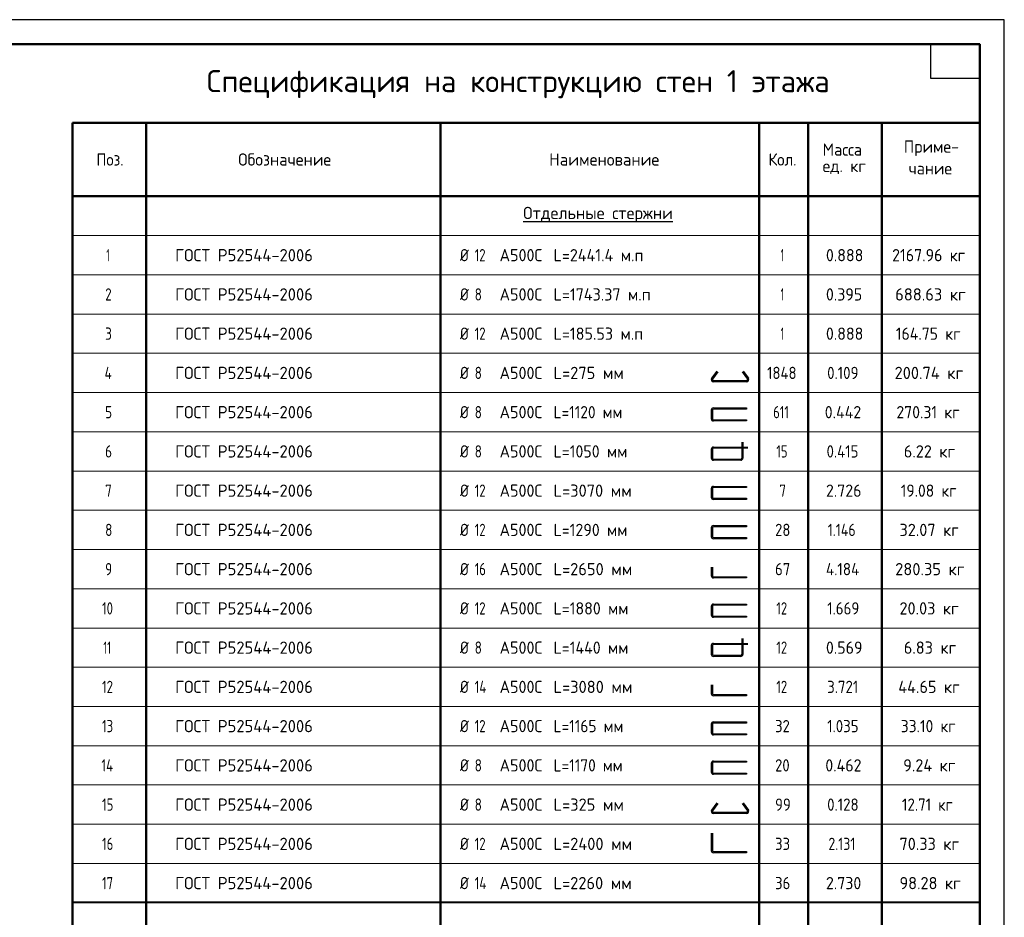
# Model space of a CAD drawing. Header units: millimetres. Extents: x 0 to 50400, y 0 to 35640.
# Tile 8 of 8: x 26304 to 50400, y 13684 to 35640. Entities that reach past the tile are written whole.
import ezdxf

# ---------------------------------------------------------------- set-up
doc = ezdxf.new("R2010")
doc.units = ezdxf.units.MM
doc.layers.add('Standard', color=7, linetype='Continuous', lineweight=25)
doc.styles.add('ISOCPEUR', font='txt')

msp = doc.modelspace()

# ---------------------------------------------------------------- linework, layer by layer
at = {"layer": 'Standard', "color": 7, "linetype": 'Continuous', "lineweight": 50, "transparency": 33554687}
for p, q in [((49800, 33120), (27600, 33120)), ((27600, 33120), (27600, 31320)), ((29400, 33120), (29400, 31320)), ((36600, 33120), (36600, 31320)), ((44400, 33120), (44400, 31320)), ((45600, 33120), (45600, 31320)), ((47400, 33120), (47400, 31320)), ((49800, 33120), (49800, 31320)), ((49800, 32520), (49800, 27840)), ((49800, 31320), (27600, 31320)), ((27600, 31320), (27600, 11172)), ((29400, 31320), (29400, 11172)), ((36600, 31320), (36600, 11172)), ((44400, 31320), (44400, 11172)), ((45600, 31320), (45600, 11172)), ((47400, 31320), (47400, 11172)), ((49800, 31320), (49800, 11172))]:
    msp.add_line(p, q, dxfattribs=at)
at = {"layer": 'Standard', "color": 7, "linetype": 'Continuous', "lineweight": 35, "transparency": 33554687}
for p, q in [((49800, 33120), (49800, 24600)), ((49800, 32640), (49800, 24120))]:
    msp.add_line(p, q, dxfattribs=at)
at = {"layer": 'Standard', "color": 7, "linetype": 'Continuous', "lineweight": 18, "transparency": 33554687}
for p, q in [((27600, 30360), (27600, 29400)), ((49800, 30360), (27600, 30360)), ((29400, 30360), (29400, 29400)), ((36600, 30360), (36600, 29400)), ((44400, 30360), (44400, 29400)), ((45600, 30360), (45600, 29400)), ((47400, 30360), (47400, 29400)), ((49800, 30360), (49800, 29400)), ((49800, 29400), (27600, 29400)), ((27600, 29400), (27600, 28440)), ((29400, 29400), (29400, 28440)), ((36600, 29400), (36600, 28440)), ((44400, 29400), (44400, 28440)), ((45600, 29400), (45600, 28440)), ((47400, 29400), (47400, 28440)), ((49800, 29400), (49800, 28440)), ((49800, 28440), (27600, 28440)), ((27600, 28440), (27600, 27480)), ((29400, 28440), (29400, 27480)), ((36600, 28440), (36600, 27480)), ((44400, 28440), (44400, 27480)), ((45600, 28440), (45600, 27480)), ((47400, 28440), (47400, 27480)), ((49800, 28440), (49800, 27480)), ((49800, 27480), (27600, 27480)), ((27600, 27480), (27600, 26520)), ((29400, 27480), (29400, 26520)), ((36600, 27480), (36600, 26520)), ((44400, 27480), (44400, 26520)), ((45600, 27480), (45600, 26520)), ((47400, 27480), (47400, 26520)), ((49800, 27480), (49800, 26520)), ((49800, 26520), (27600, 26520)), ((27600, 26520), (27600, 25560)), ((29400, 26520), (29400, 25560)), ((36600, 26520), (36600, 25560)), ((44400, 26520), (44400, 25560)), ((45600, 26520), (45600, 25560)), ((47400, 26520), (47400, 25560)), ((49800, 26520), (49800, 25560)), ((49800, 25560), (27600, 25560)), ((27600, 25560), (27600, 24600)), ((29400, 25560), (29400, 24600)), ((36600, 25560), (36600, 24600)), ((44400, 25560), (44400, 24600)), ((45600, 25560), (45600, 24600)), ((47400, 25560), (47400, 24600)), ((49800, 25560), (49800, 24600)), ((49800, 24600), (27600, 24600)), ((27600, 24600), (27600, 23640)), ((29400, 24600), (29400, 23640)), ((36600, 24600), (36600, 23640)), ((44400, 24600), (44400, 23640)), ((45600, 24600), (45600, 23640)), ((47400, 24600), (47400, 23640)), ((49800, 24600), (49800, 23640)), ((49800, 23640), (27600, 23640)), ((27600, 23640), (27600, 22680)), ((29400, 23640), (29400, 22680)), ((36600, 23640), (36600, 22680)), ((44400, 23640), (44400, 22680)), ((45600, 23640), (45600, 22680)), ((47400, 23640), (47400, 22680)), ((49800, 23640), (49800, 22680)), ((49800, 22680), (27600, 22680)), ((27600, 22680), (27600, 21720)), ((29400, 22680), (29400, 21720)), ((36600, 22680), (36600, 21720)), ((44400, 22680), (44400, 21720)), ((45600, 22680), (45600, 21720)), ((47400, 22680), (47400, 21720)), ((49800, 22680), (49800, 21720)), ((49800, 21720), (27600, 21720)), ((27600, 21720), (27600, 20760)), ((29400, 21720), (29400, 20760)), ((36600, 21720), (36600, 20760)), ((44400, 21720), (44400, 20760)), ((45600, 21720), (45600, 20760)), ((47400, 21720), (47400, 20760)), ((49800, 21720), (49800, 20760)), ((49800, 20760), (27600, 20760)), ((27600, 20760), (27600, 19800)), ((29400, 20760), (29400, 19800)), ((36600, 20760), (36600, 19800)), ((44400, 20760), (44400, 19800)), ((45600, 20760), (45600, 19800)), ((47400, 20760), (47400, 19800)), ((49800, 20760), (49800, 19800)), ((49800, 19800), (27600, 19800)), ((27600, 19800), (27600, 18840)), ((29400, 19800), (29400, 18840)), ((36600, 19800), (36600, 18840)), ((44400, 19800), (44400, 18840)), ((45600, 19800), (45600, 18840)), ((47400, 19800), (47400, 18840)), ((49800, 19800), (49800, 18840)), ((49800, 18840), (27600, 18840)), ((27600, 18840), (27600, 17880)), ((29400, 18840), (29400, 17880)), ((36600, 18840), (36600, 17880)), ((44400, 18840), (44400, 17880)), ((45600, 18840), (45600, 17880)), ((47400, 18840), (47400, 17880)), ((49800, 18840), (49800, 17880)), ((49800, 17880), (27600, 17880)), ((27600, 17880), (27600, 16920)), ((29400, 17880), (29400, 16920)), ((36600, 17880), (36600, 16920)), ((44400, 17880), (44400, 16920)), ((45600, 17880), (45600, 16920)), ((47400, 17880), (47400, 16920)), ((49800, 17880), (49800, 16920)), ((49800, 16920), (27600, 16920)), ((27600, 16920), (27600, 15960)), ((29400, 16920), (29400, 15960)), ((36600, 16920), (36600, 15960)), ((44400, 16920), (44400, 15960)), ((45600, 16920), (45600, 15960)), ((47400, 16920), (47400, 15960)), ((49800, 16920), (49800, 15960)), ((49800, 15960), (27600, 15960)), ((27600, 15960), (27600, 15000)), ((29400, 15960), (29400, 15000)), ((36600, 15960), (36600, 15000)), ((44400, 15960), (44400, 15000)), ((45600, 15960), (45600, 15000)), ((47400, 15960), (47400, 15000)), ((49800, 15960), (49800, 15000)), ((49800, 15000), (27600, 15000)), ((27600, 15000), (27600, 14040)), ((29400, 15000), (29400, 14040)), ((36600, 15000), (36600, 14040)), ((44400, 15000), (44400, 14040)), ((45600, 15000), (45600, 14040)), ((47400, 15000), (47400, 14040)), ((49800, 15000), (49800, 14040)), ((27600, 14040), (49800, 14040)), ((49800, 14040), (27600, 14040))]:
    msp.add_line(p, q, dxfattribs=at)
at = {"layer": 'Standard', "color": 7, "linetype": 'Continuous', "lineweight": -3, "transparency": 33554687}
for p, q in [((43366, 27041), (43237, 26868)), ((43389, 27024), (43260, 26851)), ((43984, 27024), (44113, 26851)), ((44007, 27041), (44136, 26868)), ((43280, 26813), (44093, 26813)), ((44093, 26784), (43280, 26784)), ((43227, 26092), (43227, 25876)), ((43256, 26092), (43256, 25876)), ((43975, 25306), (43975, 24916)), ((44003, 25306), (44003, 24916)), ((43227, 25132), (43227, 24916)), ((43256, 25132), (43256, 24916)), ((43280, 25185), (44125, 25185)), ((44125, 25156), (43280, 25156)), ((43280, 24893), (43951, 24893)), ((43951, 24864), (43280, 24864)), ((43227, 24172), (43227, 23956)), ((43256, 24172), (43256, 23956)), ((43227, 23212), (43227, 22996)), ((43256, 23212), (43256, 22996)), ((43227, 22252), (43227, 22036)), ((43256, 22252), (43256, 22036)), ((43227, 21292), (43227, 21076)), ((43256, 21292), (43256, 21076)), ((43975, 20506), (43975, 20116)), ((44003, 20506), (44003, 20116)), ((43227, 20332), (43227, 20116)), ((43256, 20332), (43256, 20116)), ((43280, 20385), (44125, 20385)), ((44125, 20356), (43280, 20356)), ((43280, 20093), (43951, 20093)), ((43951, 20064), (43280, 20064)), ((43227, 19372), (43227, 19156)), ((43256, 19372), (43256, 19156)), ((43227, 18412), (43227, 18196)), ((43256, 18412), (43256, 18196)), ((43227, 17452), (43227, 17236)), ((43256, 17452), (43256, 17236)), ((43366, 16481), (43237, 16308)), ((43389, 16464), (43260, 16291)), ((43984, 16464), (44113, 16291)), ((44007, 16481), (44136, 16308)), ((43280, 16253), (44093, 16253)), ((44093, 16224), (43280, 16224)), ((43227, 15739), (43227, 15316)), ((43256, 15739), (43256, 15316)), ((49800, 14052), (27600, 14052))]:
    msp.add_line(p, q, dxfattribs=at)
at = {"layer": 'Standard', "color": 7, "linetype": 'Continuous', "lineweight": 13, "transparency": 33554687}
msp.add_line((44400, 15960), (44400, 15000), dxfattribs=at)
at = {"layer": 'Standard', "color": 7, "linetype": 'Continuous', "lineweight": 25, "transparency": 33554687}
for points in [[(0, 0), (50400, 0), (50400, 35640), (0, 35640), (0, 0)], [(49800, 35040), (49800, 34200), (48600, 34200), (48600, 35040), (49800, 35040)]]:
    msp.add_lwpolyline(points, close=True, dxfattribs=at)
at = {"layer": 'Standard', "color": 7, "linetype": 'Continuous', "lineweight": 13, "transparency": 33554687}
msp.add_lwpolyline([(50400, 35640), (0, 35640), (0, 0), (50400, 0), (50400, 35640)], dxfattribs=at)
at = {"layer": 'Standard', "color": 7, "linetype": 'Continuous', "lineweight": 50, "transparency": 33554687}
msp.add_lwpolyline([(2400, 35040), (49800, 35040), (49800, 600), (2400, 600), (2400, 35040)], close=True, dxfattribs=at)
at = {"layer": 'Standard', "color": 7, "linetype": 'Continuous', "lineweight": -3, "transparency": 33554687}
for points in [[(43280, 26145), (44089, 26145), (44089, 26116), (43280, 26116)], [(43280, 25853), (44093, 25853), (44093, 25824), (43280, 25824)], [(43280, 24225), (44089, 24225), (44089, 24196), (43280, 24196)], [(43280, 23933), (44093, 23933), (44093, 23904), (43280, 23904)], [(43280, 23265), (44089, 23265), (44089, 23236), (43280, 23236)], [(43280, 22973), (44093, 22973), (44093, 22944), (43280, 22944)], [(43280, 22013), (44093, 22013), (44093, 21984), (43280, 21984)], [(43280, 21345), (44089, 21345), (44089, 21316), (43280, 21316)], [(43280, 21053), (44093, 21053), (44093, 21024), (43280, 21024)], [(43280, 19133), (44093, 19133), (44093, 19104), (43280, 19104)], [(43280, 18465), (44089, 18465), (44089, 18436), (43280, 18436)], [(43280, 18173), (44093, 18173), (44093, 18144), (43280, 18144)], [(43280, 17505), (44089, 17505), (44089, 17476), (43280, 17476)], [(43280, 17213), (44093, 17213), (44093, 17184), (43280, 17184)], [(43280, 15293), (44093, 15293), (44093, 15264), (43280, 15264)]]:
    msp.add_lwpolyline(points, dxfattribs=at)
for centre, radius, start, end in [((43280, 26837), 52.8, 139.0333, 270), ((43280, 26837), 24, 143.9304, 270), ((44093, 26837), 52.8, 270, 40.9667), ((44093, 26837), 24, 270, 36.0696), ((43280, 26092), 52.8, 90, 180), ((43280, 26092), 24, 90, 180), ((43280, 25877), 52.8, 180, 270), ((43280, 25877), 24, 180, 270), ((43280, 25132), 52.8, 90, 180), ((43280, 25132), 24, 90, 180), ((43280, 24917), 52.8, 180, 270), ((43280, 24917), 24, 180, 270), ((43951, 24917), 24, 270, 0), ((43951, 24917), 52.8, 270, 0), ((43280, 24172), 52.8, 90, 180), ((43280, 24172), 24, 90, 180), ((43280, 23957), 52.8, 180, 270), ((43280, 23957), 24, 180, 270), ((43280, 23212), 52.8, 90, 180), ((43280, 23212), 24, 90, 180), ((43280, 22997), 52.8, 180, 270), ((43280, 22997), 24, 180, 270), ((43280, 22037), 52.8, 180, 270), ((43280, 22037), 24, 180, 270), ((43280, 21292), 52.8, 90, 180), ((43280, 21292), 24, 90, 180), ((43280, 21077), 52.8, 180, 270), ((43280, 21077), 24, 180, 270), ((43280, 20332), 52.8, 90, 180), ((43280, 20332), 24, 90, 180), ((43280, 20117), 52.8, 180, 270), ((43280, 20117), 24, 180, 270), ((43951, 20117), 24, 270, 0), ((43951, 20117), 52.8, 270, 0), ((43280, 19157), 52.8, 180, 270), ((43280, 19157), 24, 180, 270), ((43280, 18412), 52.8, 90, 180), ((43280, 18412), 24, 90, 180), ((43280, 18197), 52.8, 180, 270), ((43280, 18197), 24, 180, 270), ((43280, 17452), 52.8, 90, 180), ((43280, 17452), 24, 90, 180), ((43280, 17237), 52.8, 180, 270), ((43280, 17237), 24, 180, 270), ((43280, 16277), 52.8, 139.0333, 270), ((43280, 16277), 24, 143.9304, 270), ((44093, 16277), 52.8, 270, 40.9667), ((44093, 16277), 24, 270, 36.0696), ((43280, 15317), 52.8, 180, 270), ((43280, 15317), 24, 180, 270)]:
    msp.add_arc(centre, radius, start, end, dxfattribs=at)

# ---------------------------------------------------------------- texts
at = {"layer": 'Standard', "color": 7, "linetype": 'Continuous', "lineweight": 50, "transparency": 33554687, "insert": (30883, 33720), "char_height": 540, "width": 15892.13, "attachment_point": 7, "style": 'ISOCPEUR'}
msp.add_mtext('\\W0.99;Спецификация на конструкцию стен 1 этажа', dxfattribs=at)
at = {"layer": 'Standard', "color": 7, "linetype": 'Continuous', "lineweight": 25, "transparency": 33554687, "char_height": 300, "attachment_point": 7, "style": 'ISOCPEUR'}
for s, insert, width in [('\\W0.95;Масса', (45953, 32313), 1252.12), ('\\W0.96;Приме-', (47940, 32305), 1462.49), ('\\W0.92;Поз.', (28181, 32070), 872.99), ('\\W0.97;Обозначение', (31652, 32070), 2499.42), ('\\W0.98;Наименование', (39261, 32070), 2784.79), ('\\W0.93;Кол.', (44629, 32070), 888.24), ('\\W0.95;ед. кг', (45953, 31863), 1251.49), ('\\W0.95;чание', (48060, 31855), 1221.23), ('\\W0.98;{\\LОтдельные стержни}', (38625, 30681), 3895.61), ('\\W0.56;1', (28425, 29730), 233.34), ('\\W0.98;ГОСТ Р52544-2006', (30108, 29730), 3625.19), ('\\W0.83;Ø', (37080, 29730), 425), ('\\W0.75;12', (37439, 29730), 472.28), ('\\W0.95;А500С', (38048, 29730), 1251.5), ('\\W0.95;L=2441.4 м.п', (39369, 29730), 2451.24), ('\\W0.56;1', (44925, 29730), 233.32), ('\\W0.94;0.888', (46035, 29730), 1070.02), ('\\W0.94;2167.96 кг', (47655, 29730), 2029.72), ('\\W0.78;2', (28395, 28770), 326.39), ('\\W0.98;ГОСТ Р52544-2006', (30108, 28770), 3625.19), ('\\W0.83;Ø', (37080, 28770), 425), ('\\W0.78;8', (37439, 28770), 326.42), ('\\W0.95;А500С', (38048, 28770), 1251.5), ('\\W0.95;L=1743.37 м.п', (39369, 28770), 2601.37), ('\\W0.56;1', (44925, 28770), 233.32), ('\\W0.94;0.395', (46035, 28770), 1070.02), ('\\W0.97;688.63 кг', (47730, 28770), 1883.67), ('\\W0.78;3', (28395, 27810), 326.39), ('\\W0.98;ГОСТ Р52544-2006', (30108, 27810), 3625.19), ('\\W0.83;Ø', (37080, 27810), 425), ('\\W0.75;12', (37439, 27810), 472.28), ('\\W0.95;А500С', (38048, 27810), 1251.5), ('\\W0.95;L=185.53 м.п', (39369, 27810), 2360.77), ('\\W0.56;1', (44925, 27810), 233.32), ('\\W0.94;0.888', (46035, 27810), 1070.02), ('\\W0.93;164.75 кг', (47745, 27810), 1849.08), ('\\W0.80;4', (28380, 26850), 359.84), ('\\W0.98;ГОСТ Р52544-2006', (30108, 26850), 3625.19), ('\\W0.83;Ø', (37080, 26850), 425), ('\\W0.78;8', (37439, 26850), 326.42), ('\\W0.95;А500С', (38048, 26850), 1251.5), ('\\W0.97;L=275 мм', (39369, 26850), 1853.83), ('\\W0.87;1848', (44595, 26850), 940.13), ('\\W0.88;0.109', (46065, 26850), 1001.11), ('\\W0.97;200.74 кг', (47715, 26850), 1913.82), ('\\W0.78;5', (28395, 25890), 326.39), ('\\W0.98;ГОСТ Р52544-2006', (30108, 25890), 3625.19), ('\\W0.83;Ø', (37080, 25890), 425), ('\\W0.78;8', (37439, 25890), 326.42), ('\\W0.95;А500С', (38048, 25890), 1251.5), ('\\W0.91;L=1120 мм', (39369, 25890), 1935.47), ('\\W0.74;611', (44745, 25890), 620.66), ('\\W0.94;0.442', (46005, 25890), 1130.67), ('\\W0.93;270.31 кг', (47760, 25890), 1818.84), ('\\W0.78;6', (28395, 24930), 326.39), ('\\W0.98;ГОСТ Р52544-2006', (30108, 24930), 3625.19), ('\\W0.83;Ø', (37080, 24930), 425), ('\\W0.78;8', (37439, 24930), 326.42), ('\\W0.95;А500С', (38048, 24930), 1251.5), ('\\W0.94;L=1050 мм', (39369, 24930), 1999.84), ('\\W0.75;15', (44820, 24930), 472.27), ('\\W0.88;0.415', (46050, 24930), 1031.71), ('\\W0.96;6.22 кг', (47940, 24930), 1462.49), ('\\W0.78;7', (28395, 23970), 326.39), ('\\W0.98;ГОСТ Р52544-2006', (30108, 23970), 3625.19), ('\\W0.83;Ø', (37080, 23970), 425), ('\\W0.75;12', (37439, 23970), 472.28), ('\\W0.95;А500С', (38048, 23970), 1251.5), ('\\W0.97;L=3070 мм', (39369, 23970), 2064.19), ('\\W0.78;7', (44895, 23970), 326.42), ('\\W0.94;2.726', (46035, 23970), 1070.02), ('\\W0.92;19.08 кг', (47865, 23970), 1607.7), ('\\W0.78;8', (28395, 23010), 326.39), ('\\W0.98;ГОСТ Р52544-2006', (30108, 23010), 3625.19), ('\\W0.83;Ø', (37080, 23010), 425), ('\\W0.75;12', (37439, 23010), 472.28), ('\\W0.95;А500С', (38048, 23010), 1251.5), ('\\W0.94;L=1290 мм', (39369, 23010), 1999.84), ('\\W0.87;28', (44790, 23010), 550.82), ('\\W0.82;1.146', (46080, 23010), 963.08), ('\\W0.96;32.07 кг', (47835, 23010), 1673.19), ('\\W0.78;9', (28395, 22050), 326.39), ('\\W0.98;ГОСТ Р52544-2006', (30108, 22050), 3625.19), ('\\W0.83;Ø', (37080, 22050), 425), ('\\W0.75;16', (37439, 22050), 472.28), ('\\W0.95;А500С', (38048, 22050), 1251.5), ('\\W0.97;L=2650 мм', (39369, 22050), 2064.19), ('\\W0.87;67', (44790, 22050), 550.82), ('\\W0.89;4.184', (46035, 22050), 1062.3), ('\\W0.97;280.35 кг', (47730, 22050), 1883.67), ('\\W0.75;10', (28320, 21090), 472.28), ('\\W0.98;ГОСТ Р52544-2006', (30108, 21090), 3625.19), ('\\W0.83;Ø', (37080, 21090), 425), ('\\W0.75;12', (37439, 21090), 472.28), ('\\W0.95;А500С', (38048, 21090), 1251.5), ('\\W0.94;L=1880 мм', (39369, 21090), 1999.84), ('\\W0.75;12', (44820, 21090), 472.27), ('\\W0.88;1.669', (46065, 21090), 1001.11), ('\\W0.96;20.03 кг', (47835, 21090), 1673.19), ('\\W0.63;11', (28350, 20130), 393.76), ('\\W0.98;ГОСТ Р52544-2006', (30108, 20130), 3625.19), ('\\W0.83;Ø', (37080, 20130), 425), ('\\W0.78;8', (37439, 20130), 326.42), ('\\W0.95;А500С', (38048, 20130), 1251.5), ('\\W0.94;L=1440 мм', (39369, 20130), 2060.22), ('\\W0.75;12', (44820, 20130), 472.27), ('\\W0.94;0.569', (46035, 20130), 1070.02), ('\\W0.96;6.83 кг', (47940, 20130), 1462.49), ('\\W0.75;12', (28320, 19170), 472.28), ('\\W0.98;ГОСТ Р52544-2006', (30108, 19170), 3625.19), ('\\W0.83;Ø', (37080, 19170), 425), ('\\W0.76;14', (37439, 19170), 504.56), ('\\W0.95;А500С', (38048, 19170), 1251.5), ('\\W0.97;L=3080 мм', (39369, 19170), 2064.19), ('\\W0.75;12', (44820, 19170), 472.27), ('\\W0.88;3.721', (46065, 19170), 1001.11), ('\\W0.96;44.65 кг', (47805, 19170), 1733.51), ('\\W0.75;13', (28320, 18210), 472.28), ('\\W0.98;ГОСТ Р52544-2006', (30108, 18210), 3625.19), ('\\W0.83;Ø', (37080, 18210), 425), ('\\W0.75;12', (37439, 18210), 472.28), ('\\W0.95;А500С', (38048, 18210), 1251.5), ('\\W0.91;L=1165 мм', (39369, 18210), 1935.47), ('\\W0.87;32', (44790, 18210), 550.82), ('\\W0.88;1.035', (46065, 18210), 1001.11), ('\\W0.92;33.10 кг', (47865, 18210), 1607.7), ('\\W0.76;14', (28305, 17250), 504.57), ('\\W0.98;ГОСТ Р52544-2006', (30108, 17250), 3625.19), ('\\W0.83;Ø', (37080, 17250), 425), ('\\W0.78;8', (37439, 17250), 326.42), ('\\W0.95;А500С', (38048, 17250), 1251.5), ('\\W0.91;L=1170 мм', (39369, 17250), 1935.47), ('\\W0.87;20', (44790, 17250), 550.82), ('\\W0.94;0.462', (46020, 17250), 1100.34), ('\\W0.96;9.24 кг', (47925, 17250), 1492.69), ('\\W0.75;15', (28320, 16290), 472.28), ('\\W0.98;ГОСТ Р52544-2006', (30108, 16290), 3625.19), ('\\W0.83;Ø', (37080, 16290), 425), ('\\W0.78;8', (37439, 16290), 326.42), ('\\W0.95;А500С', (38048, 16290), 1251.5), ('\\W0.97;L=325 мм', (39369, 16290), 1853.83), ('\\W0.87;99', (44790, 16290), 550.82), ('\\W0.88;0.128', (46065, 16290), 1001.11), ('\\W0.89;12.71 кг', (47895, 16290), 1542.23), ('\\W0.75;16', (28320, 15330), 472.28), ('\\W0.98;ГОСТ Р52544-2006', (30108, 15330), 3625.19), ('\\W0.83;Ø', (37080, 15330), 425), ('\\W0.75;12', (37439, 15330), 472.28), ('\\W0.95;А500С', (38048, 15330), 1251.5), ('\\W0.97;L=2400 мм', (39369, 15330), 2094.33), ('\\W0.87;33', (44790, 15330), 550.82), ('\\W0.82;2.131', (46095, 15330), 932.21), ('\\W0.96;70.33 кг', (47835, 15330), 1673.19), ('\\W0.75;17', (28320, 14370), 472.28), ('\\W0.98;ГОСТ Р52544-2006', (30108, 14370), 3625.19), ('\\W0.83;Ø', (37080, 14370), 425), ('\\W0.76;14', (37439, 14370), 504.56), ('\\W0.95;А500С', (38048, 14370), 1251.5), ('\\W0.97;L=2260 мм', (39369, 14370), 2064.19), ('\\W0.87;36', (44790, 14370), 550.82), ('\\W0.94;2.730', (46035, 14370), 1070.02), ('\\W0.96;98.28 кг', (47835, 14370), 1673.19)]:
    msp.add_mtext(s, dxfattribs=dict(at, insert=insert, width=width))

doc.saveas('drawing.dxf')
